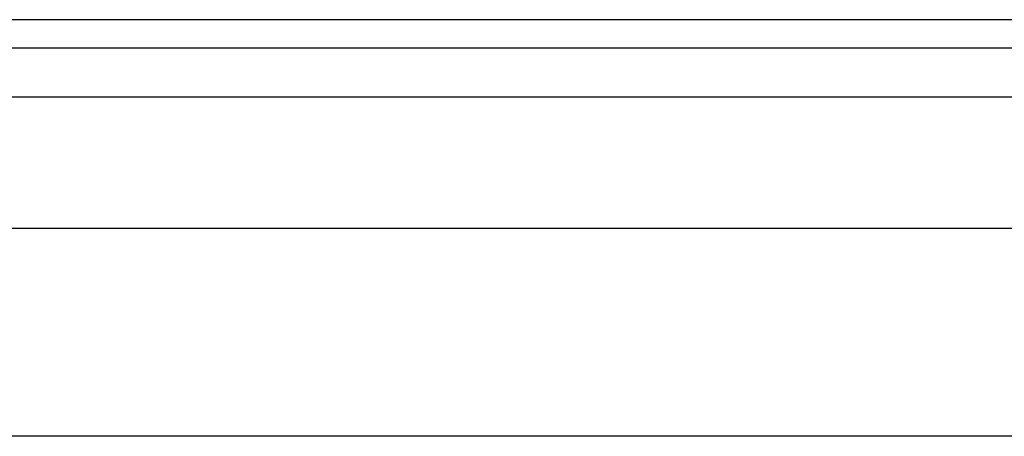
# Model space of a CAD drawing. Header units: inches. Extents: x 4 to 114, y 7 to 59.
# Tile 21 of 55: x 5.756 to 7.618, y 38.786 to 39.573. Entities that reach past the tile are written whole.
import ezdxf

# ---------------------------------------------------------------- set-up
doc = ezdxf.new("R2010")
doc.units = ezdxf.units.IN
doc.header["$MEASUREMENT"] = 0
doc.layers.add('Visible Edges(ANSI)', color=7, linetype='Continuous', lineweight=25)
doc.layers.add('Visible Tangent Edges(ANSI)', color=7, linetype='Continuous', lineweight=25)

msp = doc.modelspace()

# ---------------------------------------------------------------- linework, layer by layer
at = {"layer": 'Visible Edges(ANSI)'}
for p, q in [((27.666, 39.5734), (4.04, 39.5734)), ((4.04, 39.5204), (27.666, 39.5204)), ((4.7708, 39.1797), (26.9149, 39.1797)), ((26.9149, 38.786), (4.7708, 38.786))]:
    msp.add_line(p, q, dxfattribs=at)
at = {"layer": 'Visible Tangent Edges(ANSI)'}
msp.add_line((4.04, 39.4274), (27.666, 39.4274), dxfattribs=at)

doc.saveas('drawing.dxf')
